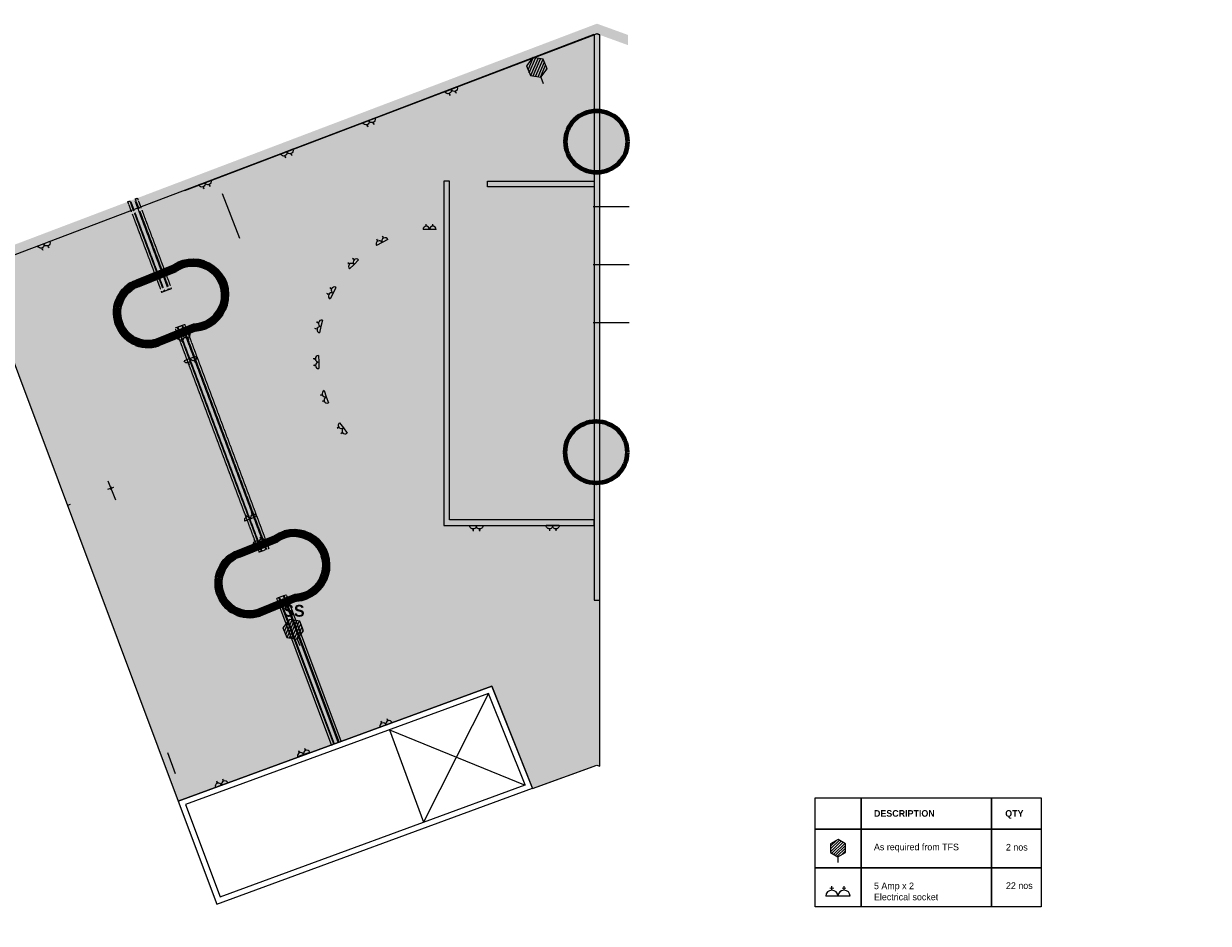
# Model space of a CAD drawing. Header units: millimetres. Extents: x -116878 to 389011, y -1241 to 103546.
# Tile 93 of 104: x 102392 to 133702, y 19414 to 43203. Entities that reach past the tile are written whole.
import ezdxf

# ---------------------------------------------------------------- set-up
doc = ezdxf.new("R2010")
doc.units = ezdxf.units.MM
doc.header["$MEASUREMENT"] = 0
doc.linetypes.add('DASHED', pattern=[0.75, 0.5, -0.25])
doc.layers.get('0').update_dxf_attribs({"color": 252})
for name, color, linetype in [('00 Grey Dimension', 252, 'Continuous'), ('05_Grey', 252, 'Continuous'), ('@ Electrical', 210, 'Continuous'), ('Dimentions', 252, 'Continuous'), ('Electrical', 210, 'Continuous'), ('Flooring', 252, 'Continuous'), ('H Switches', 14, 'Continuous'), ('MEPTEK-MEPF_General Text', 7, 'Continuous'), ('Wall', 252, 'Continuous')]:
    doc.layers.add(name, color=color, linetype=linetype)
for name, color, linetype, lineweight in [('02_Elevation 00', 252, 'Continuous', 9), ('A-GENM', 252, 'Continuous', 9), ('AFK_FORMAT', 252, 'Continuous', 9)]:
    doc.layers.add(name, color=color, linetype=linetype, lineweight=lineweight)
doc.styles.add('AFK_Format', font='txt', dxfattribs={"height": 1})
doc.styles.add('ARIAL', font='ARIALN.TTF')
doc.styles.add('CALIBRI', font='calibri.ttf', dxfattribs={"height": 0.09375})
pattern_1 = [(45, (16320.20389, 379.2587976), (-0.003479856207, 0.003479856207), [])]

# ---------------------------------------------------------------- blocks, each defined once
blk = doc.blocks.new('*E524', base_point=(1743, 199.4))
h = blk.add_hatch(color=209)
h.dxf.hatch_style = 1
h.paths.add_polyline_path([(1743, 753.8), (1950.7, 199.4), (2277.1, 319), (2319.5, 212.7), (2386.4, 237), (2389.6, 235.9), (2389.6, 997), (2386.6, 998.1)])
at = {"layer": 'Flooring', "color": 14}
blk.add_lwpolyline([(1743, 753.8), (1950.7, 199.4), (2277.1, 319), (2319.5, 212.7), (2386.4, 237), (2389.6, 235.9), (2389.6, 997), (2386.6, 998.1)], close=True, dxfattribs=at)
blk = doc.blocks.new('gfbgfhdgfhdgfhfhg')
at = {"layer": '00 Grey Dimension', "color": 6}
blk.add_lwpolyline([(13659, -69.2), (14084.8, 92.8)], dxfattribs=at)
blk = doc.blocks.new('common wall')
at = {"layer": 'Wall'}
h = blk.add_hatch(color=253, dxfattribs=at)
h.dxf.hatch_style = 1
h.paths.add_polyline_path([(15937.5, 335), (15943.5, 335), (15943.5, 923.3), (15940.5, 924.4), (15937.5, 923.3)])
at = {"layer": 'Wall', "transparency": 33554687}
h = blk.add_hatch(dxfattribs=at)
h.set_pattern_fill('ANSI31', color=253, scale=0.03937)
h.set_pattern_definition(pattern_1)
h.paths.add_polyline_path([(15937.5, 412.7), (15937.5, 418.6), (15787, 418.6), (15787, 771), (15781.1, 771), (15781.1, 412.7)])
h = blk.add_hatch(dxfattribs=at)
h.set_pattern_fill('ANSI31', color=253, scale=0.03937)
h.set_pattern_definition(pattern_1)
h.paths.add_polyline_path([(15826.4, 771), (15826.4, 765.1), (15937.5, 765.1), (15937.5, 771)])
at = {"layer": 'Wall'}
for points in [[(15937.5, 335), (15943.5, 335), (15943.5, 812.3), (15943.5, 923.3), (15940.5, 924.4), (15937.5, 923.3), (15937.5, 812.3)], [(15937.5, 412.7), (15937.5, 418.6), (15787, 418.6), (15787, 771), (15781.1, 771), (15781.1, 412.7)]]:
    blk.add_lwpolyline(points, close=True, dxfattribs=at)
blk.add_lwpolyline([(15826.4, 771), (15937.5, 771), (15937.5, 765.1), (15826.4, 765.1), (15826.4, 771)], dxfattribs=at)
blk = doc.blocks.new('EJC150-FF-01_New1 - EJC 150-47862421-Store 29 at Node L4 Level')
at = {"layer": 'A-GENM', "color": 10, "linetype": 'DASHED', "lineweight": 13}
for p, q in [((-135, 2516), (-75, 2516)), ((-135, 2516), (-135, 2456)), ((-75, 2516), (-71, 2516)), ((-75, 2516), (-75, 2456)), ((-50, 2456), (-50, 2466)), ((50, 2466), (50, 2456)), ((71, 2516), (75, 2516)), ((75, 2516), (135, 2516)), ((75, 2516), (75, 2456)), ((135, 2516), (135, 2458)), ((-135, 2441), (-135, 2241)), ((-135, 2181), (-135, 91)), ((-75, 2441), (-75, 2241)), ((-75, 2181), (-75, 91)), ((-50, 2241), (-50, 2441)), ((-50, 91), (-50, 2181)), ((50, 2440), (50, 90)), ((75, 2440), (75, 2240)), ((75, 2180), (75, 90)), ((135, 2438), (135, 2240)), ((135, 2180), (135, 90)), ((-135, 31), (-135, 0)), ((-75, 0), (-135, 0)), ((-75, 31), (-75, 0)), ((-50, 0), (-75, 0)), ((-50, 0), (-50, 31)), ((0, 0), (-50, 0)), ((50, 0), (0, 0)), ((50, 30), (50, 0)), ((75, 0), (50, 0)), ((75, 30), (75, 0)), ((135, 0), (75, 0)), ((135, 30), (135, 0))]:
    blk.add_line(p, q, dxfattribs=at)
blk = doc.blocks.new('EJC150-FF-01_New1 - EJC 150-47865287-Store 29 at Node L4 Level')
at = {"layer": 'A-GENM', "color": 10, "linetype": 'DASHED', "lineweight": 13}
for p, q in [((-135, 6213), (-135, 6205)), ((-135, 6203), (-135, 6202)), ((-135, 6200), (-135, 6100)), ((-112, 6222), (-75, 6222)), ((-75, 6222), (-50, 6222)), ((-75, 6222), (-75, 6205)), ((-75, 6203), (-75, 6100)), ((-50, 6222), (0, 6222)), ((-50, 6205), (-50, 6222)), ((-50, 6100), (-50, 6203)), ((0, 6222), (50, 6222)), ((50, 6222), (75, 6222)), ((50, 6213), (50, 6205)), ((50, 6203), (50, 6202)), ((50, 6199), (50, 6100)), ((75, 6222), (135, 6222)), ((75, 6213), (75, 6205)), ((75, 6203), (75, 6202)), ((75, 6199), (75, 6100)), ((135, 6215), (135, 6207)), ((135, 6199), (135, 6100)), ((-135, 6040), (-135, 126)), ((-75, 6040), (-75, 126)), ((-50, 126), (-50, 6040)), ((50, 6040), (50, 126)), ((75, 6040), (75, 126)), ((135, 6040), (135, 126)), ((-135, 66), (-135, 0)), ((-75, 0), (-126, 0)), ((-75, 66), (-75, 0)), ((-50, 0), (-75, 0)), ((-50, 0), (-50, 66)), ((0, 0), (-50, 0)), ((22, 0), (0, 0)), ((50, 66), (50, 0)), ((75, 66), (75, 0)), ((135, 0), (121, 0)), ((135, 66), (135, 0))]:
    blk.add_line(p, q, dxfattribs=at)
blk = doc.blocks.new('EJC150-FF-01_New1 - EJC 150-49176404-Store 29 at Node L4 Level')
at = {"layer": 'A-GENM', "color": 10, "lineweight": 13}
for p, q in [((-135, 4072), (-135, 4064)), ((-135, 4062), (-135, 4061)), ((-135, 4059), (-135, 3985)), ((-113, 4081), (-75, 4081)), ((-75, 4081), (-50, 4081)), ((-75, 4081), (-75, 4064)), ((-75, 4062), (-75, 3985)), ((-50, 4081), (0, 4081)), ((-50, 4064), (-50, 4081)), ((-50, 3985), (-50, 4062)), ((0, 4081), (50, 4081)), ((50, 4081), (75, 4081)), ((50, 4072), (50, 4064)), ((50, 4062), (50, 4061)), ((50, 4059), (50, 3985)), ((75, 4081), (135, 4081)), ((75, 4072), (75, 4064)), ((75, 4062), (75, 4061)), ((75, 4059), (75, 3985)), ((135, 4075), (135, 4067)), ((135, 4059), (135, 3985)), ((-135, 3925), (-135, 0)), ((-75, 3925), (-75, 0)), ((-50, 0), (-50, 3925)), ((50, 3925), (50, 0)), ((75, 3925), (75, 0)), ((135, 3925), (135, 0))]:
    blk.add_line(p, q, dxfattribs=at)
blk = doc.blocks.new('*E525', base_point=(600792, -1429))
at = {"color": 253, "lineweight": 15}
for name, p, rotation in [('EJC150-FF-01_New1 - EJC 150-47862421-Store 29 at Node L4 Level', (612609, 3110), 290.6020337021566), ('EJC150-FF-01_New1 - EJC 150-47865287-Store 29 at Node L4 Level', (605857, 580), 290.5560451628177), ('EJC150-FF-01_New1 - EJC 150-49176404-Store 29 at Node L4 Level', (600839, -1303), 290.5560451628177)]:
    blk.add_blockref(name, p, dxfattribs=dict(at, rotation=rotation))
blk = doc.blocks.new('*E526', base_point=(8409.5, -390.2))
h = blk.add_hatch(color=253)
h.dxf.hatch_style = 1
edge = h.paths.add_edge_path()
edge.add_arc((8910.7, 103.6), 32.2, 0, 360)
at = {"transparency": 33554687}
h = blk.add_hatch(color=254, dxfattribs=at)
h.dxf.hatch_style = 1
h.paths.add_polyline_path([(8432.6, -42.1), (8470.8, -26.6, -1.306499), (8493, -91.6), (8454.8, -107.1, -0.989421)])
h.paths.add_polyline_path([(8434, -45.8, 0.988753), (8453.4, -103.4), (8492.1, -87.7, 1.328728), (8472.7, -30.1)], flags=16)
h = blk.add_hatch(color=253)
h.dxf.hatch_style = 1
edge = h.paths.add_edge_path()
edge.add_line((8453.4, -103.4), (8492.1, -87.7))
edge.add_arc((8490.7, -56.1), 31.6, 272.5737, 484.7133)
edge.add_line((8472.7, -30.1), (8434, -45.8))
edge.add_arc((8444, -74.5), 30.4, 109.2915, 287.9955)
h = blk.add_hatch(color=253)
h.dxf.hatch_style = 1
edge = h.paths.add_edge_path()
edge.add_arc((8910.3, -219.7), 32.2, 0, 360)
h = blk.add_hatch(color=254, dxfattribs=at)
h.dxf.hatch_style = 1
h.paths.add_polyline_path([(8538, -323.5), (8576.2, -308, -1.306499), (8598.3, -373), (8560.2, -388.5, -0.989421)])
h.paths.add_polyline_path([(8539.4, -327.2), (8578, -311.5, -1.328728), (8597.5, -369.1), (8558.8, -384.8, -0.988753)], flags=16)
h = blk.add_hatch(color=253)
h.dxf.hatch_style = 1
edge = h.paths.add_edge_path()
edge.add_line((8558.8, -384.8), (8597.5, -369.1))
edge.add_arc((8596, -337.5), 31.6, 272.5737, 484.7133)
edge.add_line((8578, -311.5), (8539.4, -327.2))
edge.add_arc((8549.4, -355.9), 30.4, 109.2915, 287.9955)
at = {"layer": 'Wall', "color": 8, "lineweight": 80}
blk.add_lwpolyline([(8454.8, -107.3), (8493, -91.8, 1.305587), (8470.7, -26.5), (8432.5, -41.9, 0.989449)], format="xyb", close=True, dxfattribs=at)
at = {"layer": 'Wall', "lineweight": 80}
for points in [[(8454.8, -107.1), (8493, -91.6, 1.306499), (8470.8, -26.6), (8432.6, -42.1, 0.989421)], [(8453.4, -103.4), (8492.1, -87.7, 1.328728), (8472.7, -30.1), (8434, -45.8, 0.988753)], [(8560.2, -388.5), (8598.3, -373, 1.306499), (8576.2, -308), (8538, -323.5, 0.989421)], [(8558.8, -384.8), (8597.5, -369.1, 1.328728), (8578, -311.5), (8539.4, -327.2, 0.988753)]]:
    blk.add_lwpolyline(points, format="xyb", close=True, dxfattribs=at)
for centre in [(8910.7, 103.6), (8910.3, -219.7)]:
    blk.add_circle(centre, 32.2, dxfattribs=at)
blk = doc.blocks.new('Electrical_Loft tables')
at = {"layer": 'H Switches', "color": 220, "lineweight": 20}
for p, q in [((8158.43, -3035.79), (8156.17, -3035.79)), ((8161.84, -3032.39), (8161.84, -3039.19)), ((8158.43, -3042.6), (8156.17, -3042.6)), ((8161.84, -3039.19), (8161.84, -3046))]:
    blk.add_line(p, q, dxfattribs=at)
at = {"layer": 'H Switches', "color": 220, "lineweight": 20, "const_width": 0.567}
for points in [[(8157.3, -3034.66), (8157.3, -3036.93)], [(8157.3, -3041.46), (8157.3, -3043.73)]]:
    blk.add_lwpolyline(points, dxfattribs=at)
at = {"layer": 'H Switches', "color": 220, "lineweight": 20}
for centre in [(8161.84, -3035.79), (8161.84, -3042.6)]:
    blk.add_arc(centre, 3.4, 90, 270, dxfattribs=at)
blk = doc.blocks.new('SSSS')
at = {"layer": 'Electrical'}
h = blk.add_hatch(dxfattribs=at)
h.set_pattern_fill('ANSI31', color=256, scale=20, angle=90)
h.set_pattern_definition([(135, (454.952, -797.769), (-1.767767, -1.767767), [])])
h.paths.add_polyline_path([(234.5, 455.3), (240, 464.7), (251, 464.7), (256.4, 455.3), (251, 445.8), (240, 445.8)])
blk.add_lwpolyline([(234.5, 455.3), (240, 445.8), (251, 445.8), (256.4, 455.3), (251, 464.7), (240, 464.7)], close=True, dxfattribs=at)
blk.add_lwpolyline([(234.5, 455.3), (227.2, 455.3)], dxfattribs=at)
blk = doc.blocks.new('lectrical')
at = {"layer": 'Electrical', "transparency": 33554687}
for name, p, rotation in [('SSSS', (839.2, 809.2), 111.7924720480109), ('Electrical_Loft tables', (3252.4, 8860.4), 270.00002564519), ('Electrical_Loft tables', (-1018.1, 9313.7), 298.2225783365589), ('Electrical_Loft tables', (-3415.9, 8615), 314.4792898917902), ('Electrical_Loft tables', (-5795.6, 7031.1), 333.1378908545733), ('Electrical_Loft tables', (-7218, 5319.7), 347.586180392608), ('Electrical_Loft tables', (-8164.7, 3315.2), 1.980526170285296), ('Electrical_Loft tables', (-8600.5, 773.1), 18.78167641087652), ('Electrical_Loft tables', (-8288, -1768.7), 35.4610565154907), ('Electrical_Loft tables', (-228.7, 9101.6, 0), 292.1006509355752), ('Electrical_Loft tables', (-219.7, 9075.9, 0), 292.1006509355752), ('SSSS', (584.6, 221.5), 111.7924720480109), ('Electrical_Loft tables', (225.1, 8889.4, 0), 290.0459937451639), ('Electrical_Loft tables', (139, 8858.4, 0), 290.0459937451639), ('Electrical_Loft tables', (53.2, 8826.4, 0), 290.0459937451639)]:
    blk.add_blockref(name, p, dxfattribs=dict(at, rotation=rotation))
at = {"layer": 'Electrical', "transparency": 33554687, "xscale": -1}
for p, rotation in [((5974.2, -5706.4), 290.7916954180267), ((5888.3, -5739), 290.7916954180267), ((5802.4, -5771.5), 290.7916954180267), ((5716.9, -5804), 290.7916954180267), ((5548.4, -5868), 290.7916954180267), ((5602.3, -6043.9), 289.9894928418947), ((5609.3, -6067.7, 0), 289.9894928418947), ((3294.1, -7775.8, 0), 269.9495205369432), ((3373.9, -7775.6, 0), 269.9495205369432)]:
    blk.add_blockref('Electrical_Loft tables', p, dxfattribs=dict(at, rotation=rotation))
blk = doc.blocks.new('pb 2')
blk.add_line((8695.3, -508.8), (8730.5, -605))
for points in [[(8801.7, -463.5), (8475.3, -583), (8515.5, -690.2), (8844.2, -569.7)], [(8798.3, -471.1), (8483.1, -586.6), (8519, -682.5), (8836.3, -566.2)]]:
    blk.add_lwpolyline(points, close=True)
blk = doc.blocks.new('*E531', base_point=(7907.6, -997.5))
at = {"layer": '02_Elevation 00', "color": 14}
for p, q in [((8230.6, -778.4), (8162.8, -912.3)), ((8127.6, -816.2), (8268.6, -873.6))]:
    blk.add_line(p, q, dxfattribs=at)
at = {"color": 14}
blk.add_blockref('pb 2', (-567.7, -307.3), dxfattribs=at)
blk = doc.blocks.new('A$C66770cf3')
at = {"layer": 'Dimentions', "insert": (0, 0.129), "char_height": 0.125, "width": 1.25868, "attachment_point": 1, "style": 'CALIBRI'}
blk.add_mtext('{\\fIBM Plex Sans|b1|i0|c0|p34;\\C256;SS}', dxfattribs=at)
blk = doc.blocks.new('_ArchTick')
at = {"color": 0, "linetype": 'ByBlock', "const_width": 0.15}
blk.add_lwpolyline([(-0.5, -0.5), (0.5, 0.5)], dxfattribs=at)

msp = doc.modelspace()

# ---------------------------------------------------------------- hatches: boundary and pattern name
at = {"true_color": 0xadddf7, "transparency": 33554559}
h = msp.add_hatch(color=141, dxfattribs=at)
h.dxf.hatch_style = 1
h.paths.add_polyline_path([(118365, 42635), (118365, 42905), (117543, 43203), (101108, 36963), (101197, 36725), (117545, 42932)])

# ---------------------------------------------------------------- linework, layer by layer
at = {"color": 14}
for p, q in [((106650, 38788), (117469, 42922)), ((115967, 23027), (117469, 23574))]:
    msp.add_line(p, q, dxfattribs=at)
at = {"layer": '05_Grey'}
for p, q in [((114096, 41627), (113480, 41392)), ((111968, 40817), (111352, 40582)), ((109840, 40007), (109224, 39772)), ((107712, 39196), (108328, 39431)), ((107712, 39196), (107782, 39223)), ((107641, 38715), (108096, 37530)), ((117445, 38372), (118393, 38372)), ((117445, 38372), (118393, 38372)), ((117445, 36832), (118393, 36832)), ((117445, 36832), (118393, 36832)), ((117446, 35304), (118393, 35304)), ((117446, 35304), (118393, 35304)), ((104829, 30601), (104626, 31109)), ((104700, 30923), (104608, 30886)), ((104700, 30923), (104630, 30895)), ((104700, 30923), (104770, 30951)), ((104700, 30923), (104769, 30951)), ((103622, 30492), (103552, 30465)), ((106405, 23371), (106205, 23921))]:
    msp.add_line(p, q, dxfattribs=at)
at = {"layer": 'AFK_FORMAT'}
for points in [[(123310, 22728), (129284, 22728), (129284, 20879), (123310, 20879)], [(123310, 22728), (124527, 22728), (124527, 21908), (123310, 21908)], [(124527, 22728), (127968, 22728), (127968, 21908), (124527, 21908)], [(127968, 22728), (129284, 22728), (129284, 21908), (127968, 21908)], [(123310, 21908), (124527, 21908), (124527, 20879), (123310, 20879)], [(124527, 21908), (127968, 21908), (127968, 20879), (124527, 20879)], [(127968, 21908), (129284, 21908), (129284, 20879), (127968, 20879)], [(123310, 20879), (124527, 20879), (124527, 19851), (123310, 19851)], [(124527, 20879), (127968, 20879), (127968, 19851), (124527, 19851)], [(127968, 20879), (129284, 20879), (129284, 19851), (127968, 19851)]]:
    msp.add_lwpolyline(points, close=True, dxfattribs=at)

# ---------------------------------------------------------------- block references
at = {"color": 14, "xscale": 25.4, "yscale": 25.4, "zscale": 25.4}
msp.add_blockref('*E526', (104802, 27541), dxfattribs=at)
at = {"layer": '00 Grey Dimension', "xscale": 25.4, "yscale": 25.4, "zscale": 25.4}
msp.add_blockref('gfbgfhdgfhdgfhfhg', (-240285, 40547), dxfattribs=at)
at = {"layer": '02_Elevation 00', "color": 14, "xscale": 25.4, "yscale": 25.4, "zscale": 25.4}
msp.add_blockref('*E531', (106474, 19923), dxfattribs=at)
at = {"layer": '05_Grey'}
for xscale, yscale, zscale, rotation in [(75.00000000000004, 75.00000000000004, 75.00000000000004, 201.780484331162), (75, 75, 75, 21.78048433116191)]:
    msp.add_blockref('_ArchTick', (104700, 30923), dxfattribs=dict(at, xscale=xscale, yscale=yscale, zscale=zscale, rotation=rotation))
at = {"layer": '@ Electrical', "xscale": 25.28240740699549, "yscale": 25.28240740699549, "zscale": 25.28240740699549}
msp.add_blockref('lectrical', (107729, 20100), dxfattribs=at)
at = {"layer": 'Dimentions', "xscale": 2500, "yscale": 2500, "zscale": 2500}
msp.add_blockref('A$C66770cf3', (109257, 27512), dxfattribs=at)
at = {"layer": 'Electrical', "transparency": 33554687}
for name, p, xscale, yscale, zscale, rotation in [('SSSS', (133336, 16203), 20.80274530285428, 20.80274530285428, 20.80274530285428, 89.43612207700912), ('Electrical_Loft tables', (267997, 407071), 47.40875090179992, 47.40875090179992, 47.40875090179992, 270.0000000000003)]:
    msp.add_blockref(name, p, dxfattribs=dict(at, xscale=xscale, yscale=yscale, zscale=zscale, rotation=rotation))
at = {"layer": 'Flooring', "color": 2, "xscale": 25.4, "yscale": 25.4, "zscale": 25.4}
msp.add_blockref('*E524', (101197, 22644), dxfattribs=at)
at = {"layer": 'Wall', "xscale": 25.4, "yscale": 25.4, "zscale": 25.4}
msp.add_blockref('common wall', (-287343, 19452), dxfattribs=at)
at = {"layer": 'Wall', "lineweight": 5, "xscale": 1.017698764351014, "yscale": 1.017698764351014, "zscale": 1.017698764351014, "rotation": 90}
msp.add_blockref('*E525', (110786, 24119), dxfattribs=at)

# ---------------------------------------------------------------- texts
at = {"layer": 'AFK_FORMAT', "attachment_point": 1, "style": 'AFK_Format'}
for s, width, insert, char_height in [('{\\fIBM Plex Sans|b1|i0|c0|p34;DESCRIPTION}', 9.28, (124865, 22408), 175.78), ('{\\fIBM Plex Sans|b1|i0|c0|p34;QTY}', 9.28, (128335, 22408), 175.78), ('As required from TFS', 5127.12, (124865, 21521), 175.78), ('2 nos', 2288.5, (128354, 21514), 175.8), ('\\pi-221.36571;{\\fIBM Plex Sans|b1|i0|c0|p34;SYS}', 9.28, (172211, 20934), 175.78), ('5 Amp x 2 \\PElectrical socket', 3099.04, (124865, 20492), 175.78), ('22 nos ', 2288.5, (128354, 20499), 175.8)]:
    msp.add_mtext_dynamic_manual_height_columns(s, width=width, gutter_width=125, heights=[0], dxfattribs=dict(at, insert=insert, char_height=char_height))
at = {"layer": 'MEPTEK-MEPF_General Text', "insert": (89296, 37502), "char_height": 100, "attachment_point": 1, "style": 'ARIAL'}
msp.add_mtext_dynamic_manual_height_columns('{\\fCalibri|b0|i0|c0|p34;\\LDRAWING NOTES:\\P\\P\\pi-300,l300,t300;\\fSymbol|b0|i0|c2|p18;\\l·^I\\fCalibri|b0|i0|c0|p34;ALL DIMENSIONS, OTHERWISE INDICATED ARE IN MM.\\P\\fSymbol|b0|i0|c2|p18;·^I\\fCalibri|b0|i0|c0|p34;THIS IS A SCHEMATIC/ CONCEPTUAL DRAWING ONLY TO ARTICULATE THE DESIGN INTENT. POST RECEIPT OF DETAILED SURVEY**, THE DRAWINGS WILL BE AMENDED/ DETAILED FURTHER.\\P\\fSymbol|b0|i0|c2|p18;·^I\\fCalibri|b0|i0|c0|p34;AHU PIPELINES TO BE CONNECTED WITH AIRPORT SPECIFIED BTU METER.\\P\\fSymbol|b0|i0|c2|p18;·^I\\fCalibri|b0|i0|c0|p34;COIL ADP TAKEN AS 58 DEG. F. BASIS FOR THE SAME NEEDS TO BE FACILITATED.\\~\\P\\fSymbol|b0|i0|c2|p18;·^I\\fCalibri|b0|i0|c0|p34;ALL HVAC EQUIPMENT AND ACCESSORIES TECHNICAL DATA SHEET NEED GET APPROVED FROM DIAL PRIOR PROCUREMENT.\\P\\fSymbol|b0|i0|c2|p18;·^I\\fCalibri|b0|i0|c0|p34;FITTINGS (INSULATION, VALVES, DAMPERS, TEMPERATURE & PRESSURE GAUGE, PIDV ETC. TECHNICAL DATA SHEET NEEDS TO BE FACILITATED AND GET APPROVED BY DIAL ENGINEERING CONCERN TEAM PRIOR TO THE INSTALLATION.\\P\\fSymbol|b0|i0|c2|p18;·^I\\fCalibri|b0|i0|c0|p34;THE CONTRACTOR TO ENSURE CHILLED WATER PIPING SHALL BE CONFIRMING TO IS:1239 PART I CLASS ‘C’ HEAVY AND FITTING SHALL BE CONFORMING TO ASTM A-105,3000LBS SOCKET WELD END (UP TO 50MM) & 1S:1239 PART-II HEAVY/ASTM A-234 WPB, GR.B BUTT WELD FITTING ( ABOVE 50NB PIPE SIZE).\\P\\fSymbol|b0|i0|c2|p18;·^I\\fCalibri|b0|i0|c0|p34;THE CONTRACTOR TO ENSURE PIPING CONNECTION SHOULD BE SOCKET WELDED UP TO 50NB SIZE AND SHALL BE BUTT WELDED ABOVE 50NB PIPE SIZE. PIPE FLANGES SHOULD BE CONFIRMED TO ASTM A-105 # 150 SORF AND FLANGE DIMENSION SHOULD BE UNDER ASME/ANSI B 16.5 (150 SORF), FITTING TO FITTING WELDING IS NOT ALLOWED. NOZZLE CONNECTIONS/THREDOLETS/WELDOLETS ARE NOT ALLOWED BY PUNCTURING THE PIPE. ONLY EQUAL/UNEQUAL TEES SHALL BE USED FOR BRANCH CONNECTION FROM THE HEADER. SOCKET WELD END TEE SHOULD BE USED FOR BRANCH CONNECTION (UP-TO -50NB PIPE SIZE) W.R.T TO PRESSURE GAUGE/TEMPERATURE GAUGE/AIR VENT/DRAIN POINT ETC.\\P\\fSymbol|b0|i0|c2|p18;·^I\\fCalibri|b0|i0|c0|p34;POST-INSTALLATION CLEARANCE BY DIAL, CHW PIPING SHALL BE TESTED @15KG/CM2 HYDROSTATICS PRESSURE FOR 24HRS HOLD TIME AND TESTING SHOULD BE WITNESSED TO THE DIAL TEAM.THERMAL INSULATION ON CHW AND CONDENSATE DRAIN PIPING LINE SHALL BE 25MM THICK. CLOSED CELL ANTIMICROBIAL\\~CLASS “O” BS 476 AND PART 6 & 7 FM APPROVED NITRILE RUBBER ELASTOMERIC INSULATION THERMAL CONDUCTIVITY 0.033 WATTS PER METER-KELVIN (W/ (M\\fArial|b0|i0|c0|p34;⋅\\fCalibri|b0|i0|c0|p34;K)) AT 0°C.\\P\\fSymbol|b0|i0|c2|p18;·^I\\fCalibri|b0|i0|c0|p34;CONTRACTOR TO ENSURE CONDENSATE DRAIN PIPING SHALL BE COMPLYING WITH IS 4985 CLASS 3 UPVC PIPE. SOLVENT CEMENT COMPLYING WITH ASTM D2564 SHALL BE USED FOR JOINTS..\\P\\fSymbol|b0|i0|c2|p18;·^I\\fCalibri|b0|i0|c0|p34;FOR CEILING SUSPENDED CHILLED WATER PIPE:\\~ PIPE SHOULD BE HANGED WITH TIE ROD OF SIZE MINIMUM 10 MM DIA. \\P\\fSymbol|b0|i0|c2|p18;·^I\\fCalibri|b0|i0|c0|p34;All SERVICE ELEVATIONS MARKED IN THE DRAWINGS ARE FROM 0.00 LVL (FINISHED FLOOR LEVEL).\\P\\fSymbol|b0|i0|c2|p18;\\H0.91667x;·^I\\fCalibri|b0|i0|c0|p34;FINAL STRUCTURAL DESIGN AND CALCULATIONS TO BE FINALIZED BY STRUCTURAL DESIGN ENGINEER.}', width=7040.84, gutter_width=15541, heights=[12006], dxfattribs=at)

doc.saveas('drawing.dxf')
